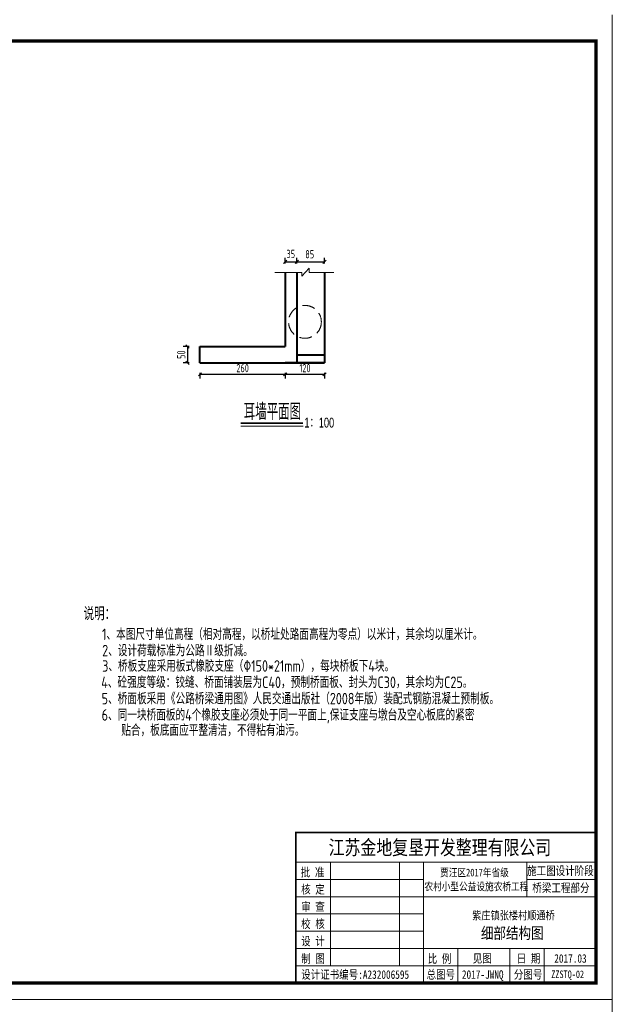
# Model space of a CAD drawing. Header units: inches. Extents: x 112594 to 193184, y 44995 to 116598.
# Tile 103 of 153: x 144160 to 145967, y 106323 to 109323. Entities that reach past the tile are written whole.
import ezdxf
from ezdxf.enums import TextEntityAlignment as Align

# ---------------------------------------------------------------- set-up
doc = ezdxf.new("R2010")
doc.units = ezdxf.units.IN
doc.header["$MEASUREMENT"] = 0
doc.linetypes.add('DASHED', pattern=[19.05, 12.7, -6.35])
doc.layers.get('0').update_dxf_attribs({"lineweight": 15})
for name, color, linetype, lineweight in [('0指引线', 4, 'Continuous', 18), ('BM1', 7, 'Continuous', 15), ('虚实线', 2, 'DASHED', 0), ('轮廓线', 1, 'Continuous', 40)]:
    doc.layers.add(name, color=color, linetype=linetype, lineweight=lineweight)
doc.layers.add('1', color=7, linetype='Continuous')
doc.layers.add('TK', color=7, linetype='Continuous')
doc.styles.add('HZ', font='hztxt_e.shx', dxfattribs={"width": 0.65, "bigfont": 'hztxt.shx'})
doc.styles.add('HZTXT', font='tssdeng.shx', dxfattribs={"width": 0.75, "bigfont": 'hztxt.shx'})
doc.styles.add('图框', font='SIMFANG.TTF', dxfattribs={"width": 0.8, "height": 4})
doc.dimstyles.new('ISO-100', dxfattribs={"dimtxt": 20, "dimasz": 10, "dimexe": 12.5, "dimexo": 6.25, "dimgap": 6.25, "dimtad": 1, "dimdec": 0, "dimdsep": 46, "dimtxsty": 'HZTXT', "dimblk": 'OBLIQUE', "dimcen": 2.5, "dimadec": 0, "dimazin": 0, "dimtfac": 1, "dimtdec": 0, "dimtmove": 2, "dimatfit": 3, "dimldrblk": 'OBLIQUE', "dimfxl": 15, "dimfxlon": 1, "dimarcsym": 0})

# ---------------------------------------------------------------- blocks, each defined once
blk = doc.blocks.new('_Oblique')
at = {"color": 0, "linetype": 'ByBlock', "lineweight": -2}
blk.add_line((-0.5, -0.5), (0.5, 0.5), dxfattribs=at)
blk = doc.blocks.new('*D1251')
at = {"color": 0, "lineweight": -2}
for p, q in [((144676.4, 108327.4), (144658.9, 108327.4)), ((144671.4, 108327.4), (144671.4, 108277.4)), ((144676.4, 108277.4), (144658.9, 108277.4))]:
    blk.add_line(p, q, dxfattribs=at)
at = {"color": 0, "lineweight": -2, "xscale": 10, "yscale": 10, "zscale": 10}
for p, rotation in [((144671.4, 108327.4), 90), ((144671.4, 108277.4), 270)]:
    blk.add_blockref('_Oblique', p, dxfattribs=dict(at, rotation=rotation))
at = {"color": 0, "insert": (144652.6, 108302.4), "char_height": 25, "attachment_point": 5, "rotation": 90, "style": 'HZTXT'}
blk.add_mtext('50', dxfattribs=at)
blk = doc.blocks.new('*D1252')
at = {"color": 0, "lineweight": -2}
for p, q in [((144969.7, 108580.2), (144969.7, 108597.7)), ((144969.7, 108585.2), (145004.7, 108585.2)), ((145004.7, 108580.2), (145004.7, 108597.7))]:
    blk.add_line(p, q, dxfattribs=at)
at = {"color": 0, "lineweight": -2, "xscale": 10, "yscale": 10, "zscale": 10, "rotation": 180}
blk.add_blockref('_Oblique', (144969.7, 108585.2), dxfattribs=at)
at = {"color": 0, "lineweight": -2, "xscale": 10, "yscale": 10, "zscale": 10}
blk.add_blockref('_Oblique', (145004.7, 108585.2), dxfattribs=at)
at = {"color": 0, "insert": (144986.5, 108609.4), "char_height": 25, "attachment_point": 5, "style": 'HZTXT'}
blk.add_mtext('35', dxfattribs=at)
blk = doc.blocks.new('*D1253')
at = {"color": 0, "lineweight": -2}
for p, q in [((145004.7, 108580.2), (145004.7, 108597.7)), ((145004.7, 108585.2), (145089.7, 108585.2)), ((145089.7, 108580.2), (145089.7, 108597.7))]:
    blk.add_line(p, q, dxfattribs=at)
at = {"color": 0, "lineweight": -2, "xscale": 10, "yscale": 10, "zscale": 10, "rotation": 180}
blk.add_blockref('_Oblique', (145004.7, 108585.2), dxfattribs=at)
at = {"color": 0, "lineweight": -2, "xscale": 10, "yscale": 10, "zscale": 10}
blk.add_blockref('_Oblique', (145089.7, 108585.2), dxfattribs=at)
at = {"color": 0, "insert": (145044.2, 108608.5), "char_height": 25, "attachment_point": 5, "style": 'HZTXT'}
blk.add_mtext('85', dxfattribs=at)
blk = doc.blocks.new('*D1254')
at = {"color": 0, "lineweight": -2}
for p, q in [((144709.7, 108247.5), (144709.7, 108230)), ((144709.7, 108242.5), (144969.7, 108242.5)), ((144969.7, 108247.5), (144969.7, 108230))]:
    blk.add_line(p, q, dxfattribs=at)
at = {"color": 0, "lineweight": -2, "xscale": 10, "yscale": 10, "zscale": 10, "rotation": 180}
blk.add_blockref('_Oblique', (144709.7, 108242.5), dxfattribs=at)
at = {"color": 0, "lineweight": -2, "xscale": 10, "yscale": 10, "zscale": 10}
blk.add_blockref('_Oblique', (144969.7, 108242.5), dxfattribs=at)
at = {"color": 0, "insert": (144839.7, 108261.3), "char_height": 25, "attachment_point": 5, "style": 'HZTXT'}
blk.add_mtext('260', dxfattribs=at)
blk = doc.blocks.new('*D1255')
at = {"color": 0, "lineweight": -2}
for p, q in [((144969.7, 108247.5), (144969.7, 108230)), ((144969.7, 108242.5), (145089.7, 108242.5)), ((145089.7, 108247.5), (145089.7, 108230))]:
    blk.add_line(p, q, dxfattribs=at)
at = {"color": 0, "lineweight": -2, "xscale": 10, "yscale": 10, "zscale": 10, "rotation": 180}
blk.add_blockref('_Oblique', (144969.7, 108242.5), dxfattribs=at)
at = {"color": 0, "lineweight": -2, "xscale": 10, "yscale": 10, "zscale": 10}
blk.add_blockref('_Oblique', (145089.7, 108242.5), dxfattribs=at)
at = {"color": 0, "insert": (145029.7, 108261.3), "char_height": 25, "attachment_point": 5, "style": 'HZTXT'}
blk.add_mtext('120', dxfattribs=at)

msp = doc.modelspace()

# ---------------------------------------------------------------- linework, layer by layer
msp.add_line((144834.05667, 108084.28877), (145024.19937, 108084.28877))
at = {"const_width": 6}
msp.add_lwpolyline([(144834.05667, 108093.66816), (145024.19937, 108093.66816)], dxfattribs=at)
at = {"layer": '0指引线'}
for p, q in [((144937.96444, 108552.35086), (145020.18853, 108552.35086)), ((145020.18853, 108541.95986), (145042.61163, 108565.77537)), ((145020.18853, 108552.35086), (145020.18853, 108541.95986)), ((145042.61163, 108565.77537), (145042.61163, 108552.35086)), ((145042.61163, 108552.35086), (145117.96444, 108552.35086))]:
    msp.add_line(p, q, dxfattribs=at)
at = {"layer": 'BM1', "linetype": 'Continuous'}
for p, q in [((145966.66888, 109338.26515), (145966.66888, 106337.96209)), ((145966.66888, 106337.96209), (141723.84056, 106337.96209)), ((145966.66888, 106337.96209), (145966.66888, 103337.65903))]:
    msp.add_line(p, q, dxfattribs=at)
at = {"layer": 'BM1', "color": 0, "linetype": 'Continuous'}
for p, q in [((145966.66888, 109307.95906), (145966.66888, 106337.96209)), ((145966.66888, 109307.95906), (145966.66888, 106337.96209)), ((145966.66888, 109307.95906), (145966.66888, 106337.96209)), ((145966.66888, 109307.95906), (145966.66888, 106337.96209)), ((145966.66888, 109307.95906), (145966.66888, 106337.96209)), ((145002.02939, 106846.03023), (145916.67399, 106846.03023)), ((145002.02939, 106846.03023), (145002.02939, 106387.95699)), ((145002.02939, 106387.95699), (145002.02939, 106846.03023)), ((145002.02939, 106755.91746), (145916.67399, 106755.91746)), ((145107.16095, 106440.52277), (145107.16095, 106755.91746)), ((145317.42408, 106755.91746), (145317.42408, 106440.52277)), ((145391.01617, 106755.91746), (145391.01617, 106387.95699)), ((145706.41086, 106650.7859), (145706.41086, 106755.91746)), ((145002.02939, 106703.35168), (145391.01617, 106703.35168)), ((145706.41086, 106703.35168), (145916.67399, 106703.35168)), ((145002.02939, 106650.7859), (145916.67399, 106650.7859)), ((145002.02939, 106598.22011), (145391.01617, 106598.22011)), ((145002.02939, 106545.65433), (145391.01617, 106545.65433)), ((145002.02939, 106493.08855), (145916.67399, 106493.08855)), ((145496.14773, 106493.08855), (145496.14773, 106387.95699)), ((145653.84508, 106493.08855), (145653.84508, 106387.95699)), ((145758.97664, 106493.08855), (145758.97664, 106440.52277)), ((145758.97664, 106387.95699), (145758.97664, 106493.08855)), ((145002.02939, 106440.52277), (145916.67399, 106440.52277))]:
    msp.add_line(p, q, dxfattribs=at)
at = {"layer": 'BM1', "color": 0, "linetype": 'Continuous', "const_width": 9.99898}
msp.add_lwpolyline([(141891.68466, 106387.95699), (141891.68466, 109257.96416), (145916.67399, 109257.96416), (145916.67399, 106387.95699)], close=True, dxfattribs=at)
at = {"layer": 'BM1', "color": 0, "linetype": 'Continuous', "const_width": 5.25658}
msp.add_lwpolyline([(145916.67399, 106846.03023), (145002.02939, 106846.03023), (145002.02939, 106387.95699)], dxfattribs=at)
at = {"layer": '虚实线', "ltscale": 3}
msp.add_circle((145029.66748, 108402.35086), 50, dxfattribs=at)
at = {"layer": '轮廓线'}
for p, q in [((144969.66748, 108552.35086), (144969.66748, 108327.35086)), ((145004.66748, 108552.35086), (145004.66748, 108277.35086)), ((145089.66748, 108552.35086), (145089.66748, 108277.35086)), ((144709.66748, 108277.35086), (144709.66748, 108327.35086)), ((144709.66748, 108327.35086), (144969.66748, 108327.35086)), ((145089.66748, 108301.35086), (145004.66748, 108301.35086)), ((144709.66748, 108277.35086), (145089.66748, 108277.35086)), ((144969.66748, 108277.35086), (145089.66748, 108277.35086)), ((145089.66748, 108277.35086), (144969.66748, 108277.35086))]:
    msp.add_line(p, q, dxfattribs=at)

# ---------------------------------------------------------------- texts
for s, height, style, width, p in [('耳墙平面图', 50, 'HZ', 0.7, (144842.95944, 108103.62959)), ('说明：', 40, 'HZTXT', 0.8, (144355.0292, 107492.99622)), ('1、本图尺寸单位高程（相对高程，以桥址处路面高程为零点）以米计，其余均以厘米计。', 35, 'HZTXT', 0.8, (144411.1256, 107432.97574)), ('2、设计荷载标准为公路Ⅱ级折减。', 35, 'HZTXT', 0.8, (144411.57577, 107383.17543)), ('3、桥板支座采用板式橡胶支座（%%130150*21mm），每块桥板下4块。', 35, 'HZTXT', 0.8, (144411.57577, 107336.3108)), ('4、砼强度等级：铰缝、桥面铺装层为C40，预制桥面板、封头为C30，其余均为C25。', 35, 'HZTXT', 0.8, (144408.72851, 107286.64006)), ('5、桥面板采用《公路桥梁通用图》人民交通出版社（2008年版）装配式钢筋混凝土预制板。', 35, 'HZTXT', 0.8, (144409.94542, 107236.89232)), ('6、同一块桥面板的4个橡胶支座必须处于同一平面上,保证支座与墩台及空心板底的紧密', 35, 'HZTXT', 0.8, (144410.02221, 107187.1681)), ('  贴合，板底面应平整清洁，不得粘有油污。', 35, 'HZTXT', 0.8, (144435.69342, 107140.58126))]:
    msp.add_text(s, height=height, dxfattribs=dict(style=style, width=width)).set_placement(p)
at = {"style": 'HZ', "width": 0.7}
msp.add_text('1：100', height=30, dxfattribs=at).set_placement((145073.38049, 108095.26317), align=Align.MIDDLE)
at = {"layer": '1', "color": 7, "linetype": 'Continuous', "style": '图框', "width": 0.8}
for s, height, p in [('江苏金地复垦开发整理有限公司 ', 44.4121037, (145101.83696, 106778.51725)), ('批 准', 25.907061, (145016.74884, 106712.25011)), ('贾汪区2017年省级', 23.551873, (145441.72918, 106712.58444)), ('农村小型公益设施农桥工程', 23.5518732, (145394.00664, 106669.97659)), ('核 定', 25.907061, (145018.07168, 106659.95624)), ('审 查', 25.907061, (145018.07168, 106607.39046)), ('校 核', 25.907061, (145018.07168, 106554.82468)), ('设 计', 25.907061, (145018.07168, 106502.25889)), ('制 图', 25.907061, (145018.41265, 106448.96553)), ('比 例', 25.907061, (145403.83298, 106448.68764)), ('见图', 25.907061, (145541.15365, 106449.60984)), ('日 期', 25.907061, (145675.14413, 106449.60984)), ('2017.03', 25.907061, (145789.73546, 106449.60984)), ('设计证书编号:A232006595 ', 25.9070605, (145018.08829, 106400.48676)), ('总图号', 25.907061, (145400.42843, 106400.64018)), ('2017-JWNQ', 25.907061, (145508.17665, 106400.64018)), ('分图号', 25.907061, (145666.43473, 106400.64018))]:
    msp.add_text(s, height=height, dxfattribs=at).set_placement(p)
at = {"layer": '1', "color": 7, "linetype": 'Continuous', "char_height": 25.907061, "width": 215.1817481, "attachment_point": 5, "style": '图框'}
for s, insert in [('施工图设计阶段', (145808.41392, 106728.10088)), ('桥梁工程部分', (145809.93283, 106676.0124))]:
    msp.add_mtext(s, dxfattribs=dict(at, insert=insert))
at = {"layer": 'BM1', "color": 0, "linetype": 'Continuous', "style": '图框', "width": 0.8}
msp.add_text('ZZSTQ-02', height=23, dxfattribs=at).set_placement((145780.54041, 106402.86168))
at = {"layer": 'TK', "lineweight": 0, "style": '图框', "width": 0.8}
for s, height, p in [('紫庄镇张楼村顺通桥', 24.993844, (145539.34924, 106581.232)), ('细部结构图', 34.991381, (145566.12931, 106522.23276))]:
    msp.add_text(s, height=height, dxfattribs=at).set_placement(p)

# ---------------------------------------------------------------- dimensions: what is measured, and where the dimension line sits
for base, p1, p2, picture, middle in [((145004.66748, 108585.23363), (144969.66748, 108563.61938), (145004.66748, 108563.61938), '*D1252', (144986.51062, 108609.37882)), ((145089.66748, 108585.23363), (145004.66748, 108563.61938), (145089.66748, 108563.61938), '*D1253', (145044.21343, 108608.46391))]:
    dim = msp.add_linear_dim(base=base, p1=p1, p2=p2, dimstyle='ISO-100', override={"dimtxt": 25, "dimfxl": 5})
    dim.commit()
    dim.dimension.update_dxf_attribs({"geometry": picture, "text_midpoint": middle, "dimtype": 160})
dim = msp.add_linear_dim(base=(144671.39567, 108277.35086), p1=(144696.95199, 108327.35086), p2=(144683.81762, 108277.35086), angle=90, dimstyle='ISO-100', override={"dimtxt": 25, "dimfxl": 5})
dim.commit()
dim.dimension.update_dxf_attribs({"geometry": '*D1251', "text_midpoint": (144652.64567, 108302.35086)})
for base, p1, p2, picture, middle in [((144969.66748, 108242.52468), (144709.66748, 108277.35086), (144969.66748, 108277.35086), '*D1254', (144839.66748, 108261.27468)), ((145089.66748, 108242.52468), (144969.66748, 108269.1039), (145089.66748, 108269.1039), '*D1255', (145029.66748, 108261.27468))]:
    dim = msp.add_linear_dim(base=base, p1=p1, p2=p2, dimstyle='ISO-100', override={"dimtxt": 25, "dimfxl": 5})
    dim.commit()
    dim.dimension.update_dxf_attribs({"geometry": picture, "text_midpoint": middle})

doc.saveas('drawing.dxf')
